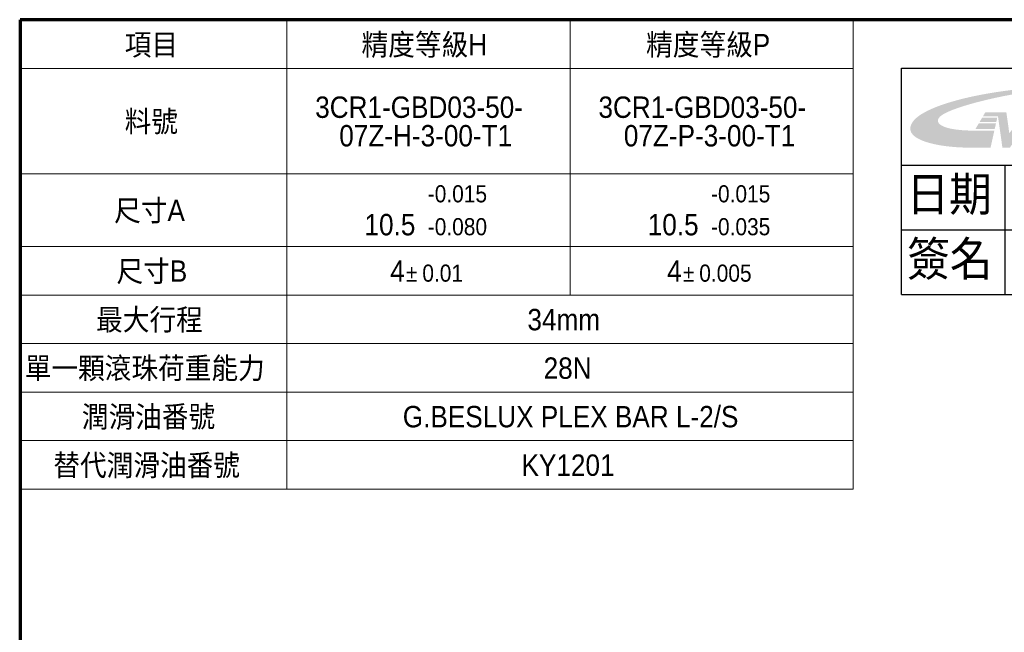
# Model space of a CAD drawing. Header units: millimetres. Extents: x 4 to 194, y 4 to 137.
# Tile 6 of 19: x 4 to 85, y 86 to 137. Entities that reach past the tile are written whole.
import ezdxf

# ---------------------------------------------------------------- set-up
doc = ezdxf.new("R2010")
doc.units = ezdxf.units.MM
doc.header["$LTSCALE"] = 0.666667
doc.styles.add('SLDTEXTSTYLE0', font='GOTHIC.TTF', dxfattribs={"width": 0.913, "bigfont": 'bigfont'})
doc.styles.add('SLDTEXTSTYLE1', font='GOTHIC.TTF', dxfattribs={"width": 0.913})

# ---------------------------------------------------------------- blocks, each defined once
blk = doc.blocks.new('SW_NOTE_0_3')
at = {"color": 0, "linetype": 'Continuous', "lineweight": 0, "char_height": 2.8222, "attachment_point": 2, "style": 'SLDTEXTSTYLE0'}
for s, insert in [('圖面', (3.704, 3.605)), ('確認章', (3.675, -0.158))]:
    blk.add_mtext(s, dxfattribs=dict(at, insert=insert))
blk = doc.blocks.new('SW_NOTE_0_4')
at = {"color": 0, "linetype": 'Continuous', "lineweight": 18, "insert": (0, 3.605), "char_height": 2.8222, "attachment_point": 1, "style": 'SLDTEXTSTYLE0'}
blk.add_mtext('日期', dxfattribs=at)
blk = doc.blocks.new('SW_NOTE_0_5')
at = {"color": 0, "linetype": 'Continuous', "lineweight": 25, "insert": (0, 3.605), "char_height": 2.8222, "attachment_point": 1, "style": 'SLDTEXTSTYLE0'}
blk.add_mtext('簽名', dxfattribs=at)
blk = doc.blocks.new('新圖面確認')
h = blk.add_hatch(color=161)
edge = h.paths.add_edge_path(flags=0)
edge.add_spline(control_points=[(14.677, 17.19), (7.923, 17.19), (2.182, 15.779), (1.007, 14.342)], knot_values=[8, 8, 8, 8, 9, 9, 9, 9], weights=[1, 1, 1, 1], degree=3, periodic=0)
edge.add_spline(control_points=[(1.007, 14.342), (-0.292, 12.751), (3.077, 12.109), (5.624, 12.109)], knot_values=[0, 0, 0, 0, 1, 1, 1, 1], weights=[1, 1, 1, 1], degree=3, periodic=0)
edge.add_line((5.624, 12.109), (7.331, 12.109))
edge.add_line((7.331, 12.109), (7.646, 13.519))
edge.add_line((7.646, 13.519), (5.941, 13.519))
edge.add_spline(control_points=[(5.941, 13.519), (5.756, 13.515), (5.722, 13.513), (5.522, 13.52)], knot_values=[4, 4, 4, 4, 5, 5, 5, 5], weights=[1, 1, 1, 1], degree=3, periodic=0)
edge.add_spline(control_points=[(5.522, 13.52), (3.631, 13.582), (2.631, 14.017), (3.12, 14.614)], knot_values=[5, 5, 5, 5, 6, 6, 6, 6], weights=[1, 1, 1, 1], degree=3, periodic=0)
edge.add_spline(control_points=[(3.12, 14.614), (3.843, 15.497), (10.295, 17.06), (14.644, 17.06)], knot_values=[6, 6, 6, 6, 7, 7, 7, 7], weights=[1, 1, 1, 1], degree=3, periodic=0)
edge.add_line((14.644, 17.06), (14.677, 17.19))
h = blk.add_hatch(color=161)
edge = h.paths.add_edge_path(flags=0)
edge.add_line((10.044, 13.698), (9.778, 12.465))
edge.add_spline(control_points=[(9.778, 12.465), (9.72, 12.194), (9.788, 12.11), (10.042, 12.11)], knot_values=[11, 11, 11, 11, 12, 12, 12, 12], weights=[1, 1, 1, 1], degree=3, periodic=0)
edge.add_line((10.042, 12.11), (10.738, 12.109))
edge.add_line((10.738, 12.109), (11.36, 15.016))
edge.add_line((11.36, 15.016), (10.248, 15.016))
edge.add_line((10.248, 15.016), (8.875, 13.302))
edge.add_line((8.875, 13.302), (8.634, 15.016))
edge.add_line((8.634, 15.016), (6.893, 15.016))
edge.add_line((6.893, 15.016), (6.703, 14.69))
edge.add_line((6.703, 14.69), (7.943, 14.69))
edge.add_line((7.943, 14.69), (8.308, 12.109))
edge.add_line((8.308, 12.109), (8.922, 12.109))
edge.add_line((8.922, 12.109), (10.044, 13.698))
h = blk.add_hatch(color=161)
edge = h.paths.add_edge_path(flags=0)
edge.add_line((13.248, 14.371), (13.85, 14.371))
edge.add_spline(control_points=[(13.85, 14.371), (14.122, 14.371), (14.226, 14.457), (14.28, 14.712)], knot_values=[6, 6, 6, 6, 7, 7, 7, 7], weights=[1, 1, 1, 1], degree=3, periodic=0)
edge.add_spline(control_points=[(14.28, 14.712), (14.309, 14.845), (14.317, 14.915), (14.327, 15.016)], knot_values=[7, 7, 7, 7, 8, 8, 8, 8], weights=[1, 1, 1, 1], degree=3, periodic=0)
edge.add_line((14.327, 15.016), (11.511, 15.016))
edge.add_spline(control_points=[(11.511, 15.016), (11.397, 14.487), (11.376, 14.387), (11.372, 14.371)], knot_values=[9, 9, 9, 9, 9.729501, 9.729501, 9.729501, 9.729501], weights=[1, 1, 1, 1], degree=3, periodic=0)
edge.add_line((11.372, 14.371), (12.231, 14.371))
edge.add_spline(control_points=[(12.231, 14.371), (11.838, 12.547), (11.82, 12.465)], knot_values=[1, 1, 1, 2, 2, 2], weights=[1, 1, 1], degree=2, periodic=0)
edge.add_spline(control_points=[(11.82, 12.465), (11.762, 12.194), (11.828, 12.11), (12.083, 12.11)], knot_values=[2, 2, 2, 2, 3, 3, 3, 3], weights=[1, 1, 1, 1], degree=3, periodic=0)
edge.add_line((12.083, 12.11), (12.765, 12.11))
edge.add_spline(control_points=[(12.765, 12.11), (13.171, 14.011), (13.248, 14.371)], knot_values=[4, 4, 4, 5, 5, 5], weights=[1, 1, 1], degree=2, periodic=0)
for points in [[(6.083, 13.638), (7.672, 13.638), (7.776, 14.103), (6.357, 14.103)], [(6.427, 14.222), (7.803, 14.222), (7.881, 14.57), (6.632, 14.57)]]:
    blk.add_hatch(color=161).paths.add_polyline_path(points, flags=0)
for p, q in [((0, 0), (0, 18.667)), ((0, 18.667), (26.667, 18.667)), ((26.667, 18.667), (26.667, 0)), ((14.644, 17.06), (14.636, 17.066)), ((10.738, 12.109), (10.73, 12.112)), ((0, 10.667), (26.667, 10.667)), ((8.533, 0), (8.533, 10.667)), ((0, 5.333), (26.667, 5.333)), ((0, 0), (26.667, 0))]:
    blk.add_line(p, q)
at = {"color": 7, "linetype": 'Continuous', "lineweight": 0}
blk.add_blockref('SW_NOTE_0_3', (16.813, 14.292), dxfattribs=at)
at = {"color": 179, "linetype": 'Continuous', "lineweight": 18}
blk.add_blockref('SW_NOTE_0_4', (0.401, 6.087), dxfattribs=at)
at = {"color": 7, "linetype": 'Continuous', "lineweight": 25}
blk.add_blockref('SW_NOTE_0_5', (0.462, 0.746), dxfattribs=at)
blk = doc.blocks.new('SW_TABLEANNOTATION_0')
at = {"color": 0, "linetype": 'Continuous', "lineweight": 18}
for p, q in [((0, 0), (0, -4)), ((0, 0), (22, 0)), ((22, 0), (22, -4)), ((22, 0), (45.333, 0)), ((45.333, 0), (45.333, -4)), ((45.333, 0), (68.667, 0)), ((68.667, 0), (68.667, -4)), ((0, -4), (0, -12.667)), ((0, -4), (22, -4)), ((22, -4), (22, -12.667)), ((22, -4), (45.333, -4)), ((45.333, -4), (45.333, -12.667)), ((45.333, -4), (68.667, -4)), ((68.667, -4), (68.667, -12.667)), ((0, -12.667), (0, -18.667)), ((0, -12.667), (22, -12.667)), ((22, -12.667), (22, -18.667)), ((22, -12.667), (45.333, -12.667)), ((45.333, -12.667), (45.333, -18.667)), ((45.333, -12.667), (68.667, -12.667)), ((68.667, -12.667), (68.667, -18.667)), ((0, -18.667), (0, -22.667)), ((0, -18.667), (22, -18.667)), ((22, -18.667), (22, -22.667)), ((22, -18.667), (45.333, -18.667)), ((45.333, -18.667), (45.333, -22.667)), ((45.333, -18.667), (68.667, -18.667)), ((68.667, -18.667), (68.667, -22.667)), ((0, -22.667), (0, -26.667)), ((0, -22.667), (22, -22.667)), ((22, -22.667), (22, -26.667)), ((22, -22.667), (22, -26.667)), ((22, -22.667), (45.333, -22.667)), ((45.333, -22.667), (68.667, -22.667)), ((68.667, -22.667), (68.667, -26.667)), ((0, -26.667), (0, -30.667)), ((0, -26.667), (22, -26.667)), ((22, -26.667), (22, -30.667)), ((22, -26.667), (22, -30.667)), ((22, -26.667), (45.333, -26.667)), ((45.333, -26.667), (68.667, -26.667)), ((68.667, -26.667), (68.667, -30.667)), ((0, -30.667), (0, -34.667)), ((0, -30.667), (22, -30.667)), ((22, -30.667), (22, -34.667)), ((22, -30.667), (22, -34.667)), ((22, -30.667), (45.333, -30.667)), ((45.333, -30.667), (68.667, -30.667)), ((68.667, -30.667), (68.667, -34.667)), ((0, -34.667), (0, -38.667)), ((0, -34.667), (22, -34.667)), ((22, -34.667), (22, -38.667)), ((22, -34.667), (22, -38.667)), ((22, -34.667), (45.333, -34.667)), ((45.333, -34.667), (68.667, -34.667)), ((68.667, -34.667), (68.667, -38.667)), ((0, -38.667), (22, -38.667)), ((22, -38.667), (45.333, -38.667)), ((45.333, -38.667), (68.667, -38.667))]:
    blk.add_line(p, q, dxfattribs=at)
at = {"color": 0, "linetype": 'Continuous', "lineweight": 18, "attachment_point": 1}
for s, insert, char_height, style in [('項目', (8.648, -1.142), 1.7639, 'SLDTEXTSTYLE0'), ('精度等級H', (28.159, -1.142), 1.7639, 'SLDTEXTSTYLE0'), ('精度等級P', (51.601, -1.142), 1.7639, 'SLDTEXTSTYLE0'), ('3CR1-GBD03-50-', (24.341, -6.3), 1.76389, 'SLDTEXTSTYLE1'), ('3CR1-GBD03-50-', (47.674, -6.3), 1.76389, 'SLDTEXTSTYLE1'), ('料號', (8.648, -7.476), 1.7639, 'SLDTEXTSTYLE0'), ('07Z-H-3-00-T1', (26.325, -8.652), 1.76389, 'SLDTEXTSTYLE1'), ('07Z-P-3-00-T1', (49.766, -8.652), 1.76389, 'SLDTEXTSTYLE1'), ('-0.015', (33.614, -13.616), 1.4111, 'SLDTEXTSTYLE1'), ('-0.015', (56.947, -13.616), 1.4111, 'SLDTEXTSTYLE1'), ('尺寸A', (7.778, -14.809), 1.7639, 'SLDTEXTSTYLE0'), ('10.5 ', (28.404, -15.982), 1.7639, 'SLDTEXTSTYLE1'), ('10.5 ', (51.737, -15.982), 1.7639, 'SLDTEXTSTYLE1'), ('-0.080', (33.614, -16.329), 1.4111, 'SLDTEXTSTYLE1'), ('-0.035', (56.947, -16.329), 1.4111, 'SLDTEXTSTYLE1'), ('尺寸B', (7.974, -19.809), 1.7639, 'SLDTEXTSTYLE0'), ('4', (30.518, -19.809), 1.764, 'SLDTEXTSTYLE1'), ('%%p', (31.822, -20.156), 1.4111, 'SLDTEXTSTYLE1'), ('0.01', (33.167, -20.156), 1.4111, 'SLDTEXTSTYLE1'), ('4', (53.33, -19.809), 1.764, 'SLDTEXTSTYLE1'), ('%%p', (54.634, -20.156), 1.4111, 'SLDTEXTSTYLE1'), ('0.005', (55.979, -20.156), 1.4111, 'SLDTEXTSTYLE1'), ('最大行程', (6.296, -23.809), 1.7639, 'SLDTEXTSTYLE0'), ('34mm', (41.825, -23.809), 1.7639, 'SLDTEXTSTYLE1'), ('單一顆滾珠荷重能力', (0.417, -27.809), 1.7639, 'SLDTEXTSTYLE0'), ('28N', (43.16, -27.809), 1.7639, 'SLDTEXTSTYLE1'), ('潤滑油番號', (5.12, -31.809), 1.7639, 'SLDTEXTSTYLE0'), ('G.BESLUX PLEX BAR L-2/S', (31.557, -31.809), 1.76389, 'SLDTEXTSTYLE1'), ('替代潤滑油番號', (2.769, -35.809), 1.7639, 'SLDTEXTSTYLE0'), ('KY1201', (41.337, -35.809), 1.7639, 'SLDTEXTSTYLE1')]:
    blk.add_mtext(s, dxfattribs=dict(at, insert=insert, char_height=char_height, style=style))

msp = doc.modelspace()

# ---------------------------------------------------------------- linework, layer by layer
at = {"color": 5, "linetype": 'Continuous', "lineweight": 70}
for p, q in [((193.9457246, 136.5790775), (4.3513319, 136.5790775)), ((4.3513319, 136.5790775), (4.3513319, 3.7481622))]:
    msp.add_line(p, q, dxfattribs=at)

# ---------------------------------------------------------------- block references
at = {"color": 16, "linetype": 'Continuous', "lineweight": 18}
msp.add_blockref('SW_TABLEANNOTATION_0', (4.3110387, 136.5467621), dxfattribs=at)
at = {"color": 7, "linetype": 'Continuous'}
msp.add_blockref('新圖面確認', (76.9549426, 113.9216173), dxfattribs=at)

doc.saveas('drawing.dxf')
